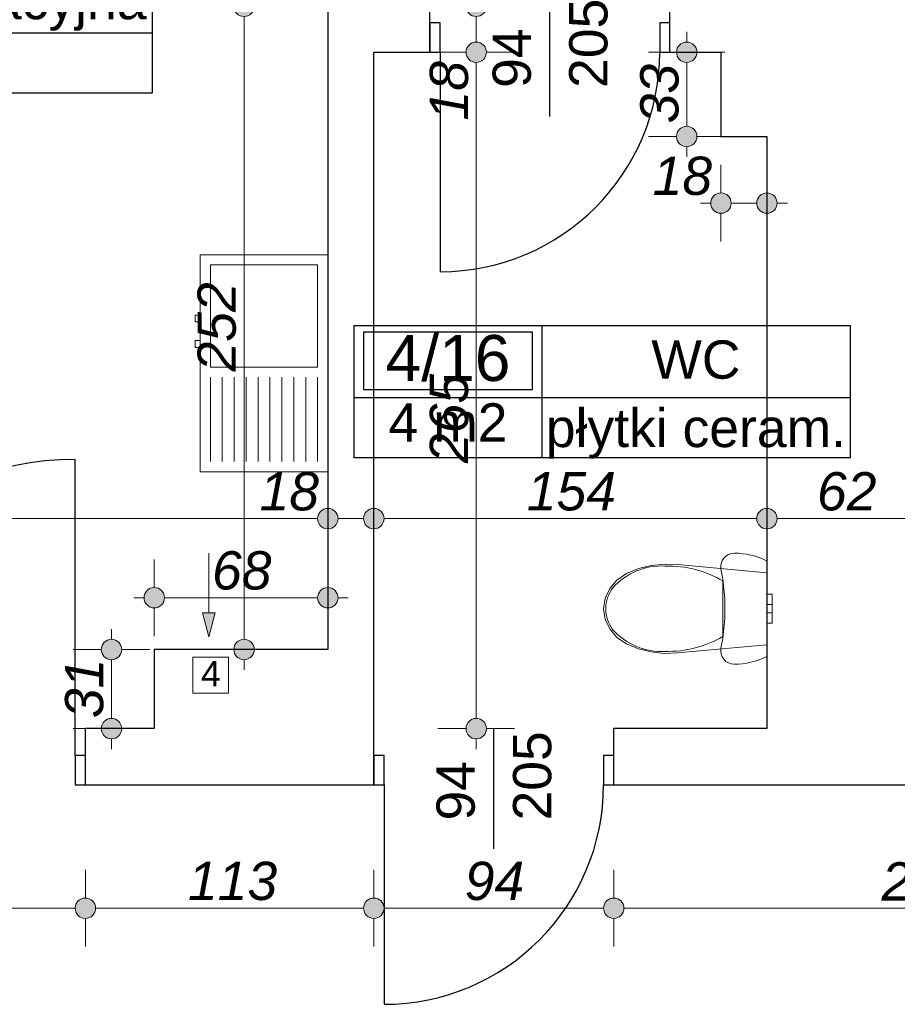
# Model space of a CAD drawing. Header units: millimetres. Extents: x -170998 to -45998, y 10557 to 52557.
# Tile 58 of 92: x -114595 to -111157, y 34249 to 38107. Entities that reach past the tile are written whole.
import ezdxf
from ezdxf.enums import TextEntityAlignment as Align

# ---------------------------------------------------------------- set-up
doc = ezdxf.new("R2010")
doc.units = ezdxf.units.MM
doc.header["$MEASUREMENT"] = 0
for name, color, linetype in [('Drzwi', 7, 'Continuous'), ('Linia', 7, 'Continuous'), ('Obiekt', 7, 'Continuous'), ('Strefa', 7, 'Continuous'), ('Słup', 7, 'Continuous'), ('Tekst', 7, 'Continuous'), ('Wymiary', 7, 'Continuous'), ('Ściana', 7, 'Continuous')]:
    doc.layers.add(name, color=color, linetype=linetype)
doc.styles.add('Arial', font='txt')
doc.dimstyles.new('GENERATED_STYLE__1', dxfattribs={"dimtxt": 150, "dimasz": 152, "dimexe": 0.18, "dimexo": 0, "dimgap": 0.09, "dimtad": 1, "dimtih": 1, "dimtoh": 1, "dimlfac": 0.1, "dimzin": 0, "dimdsep": 46, "dimtxsty": 'Arial', "dimblk": 'ARROWHEAD_11', "dimblk1": 'ARROWHEAD_11', "dimblk2": 'ARROWHEAD_11', "dimcen": 0.09, "dimclrd": 114, "dimclre": 114, "dimclrt": 114, "dimazin": 0, "dimtfac": 1, "dimtdec": 4, "dimtmove": 0, "dimatfit": 3, "dimfxl": 1, "dimtolj": 1, "dimtzin": 0, "dimarcsym": 0})
doc.dimstyles.new('GENERATED_STYLE__2', dxfattribs={"dimtxt": 150, "dimasz": 152, "dimexe": 0.18, "dimexo": 0, "dimgap": 0.09, "dimtad": 1, "dimlfac": 0.1, "dimzin": 0, "dimdsep": 46, "dimtxsty": 'Arial', "dimblk": 'ARROWHEAD_11', "dimblk1": 'ARROWHEAD_11', "dimblk2": 'ARROWHEAD_11', "dimcen": 0.09, "dimclrd": 114, "dimclre": 114, "dimclrt": 114, "dimazin": 0, "dimtfac": 1, "dimtdec": 4, "dimtmove": 0, "dimatfit": 3, "dimfxl": 1, "dimtolj": 1, "dimtzin": 0, "dimarcsym": 0})

# ---------------------------------------------------------------- blocks, each defined once
blk = doc.blocks.new('Sala pooperacyjna_4_14_14', base_point=(-115855.9, 38055.3))
at = {"layer": 'Strefa'}
for p, q in [((-116635, 38338.2), (-114076.1, 38338.2)), ((-116635, 37819.6), (-116635, 38338.2)), ((-116596, 38312.2), (-115894.9, 38312.2)), ((-116596, 38086), (-116596, 38312.2)), ((-115894.9, 38312.2), (-115894.9, 38086)), ((-115855.9, 38338.2), (-115855.9, 37819.6)), ((-114076.1, 38338.2), (-114076.1, 37819.6)), ((-115894.9, 38086), (-116596, 38086)), ((-116635, 38055.3), (-114076.1, 38055.3)), ((-114076.1, 37819.6), (-116635, 37819.6))]:
    blk.add_line(p, q, dxfattribs=at)
at = {"layer": 'Strefa', "style": 'Arial'}
for tag, height, p in [('ROOM_NUMBER', 180, (-116245.5, 38210.3)), ('ROOM_NAME', 150, (-114966, 38183.7)), ('floor_f', 150, (-114966, 37956.6)), ('ROOM_CALC_AREA', 150, (-116245.5, 37943.3))]:
    blk.add_attdef(tag, text='', height=height, dxfattribs=at).set_placement(p, align=Align.MIDDLE_CENTER)
blk = doc.blocks.new('WC_4_16_16', base_point=(-112550.3, 36626.5))
at = {"layer": 'Strefa'}
for p, q in [((-113284.3, 36909.3), (-111342.1, 36909.3)), ((-113284.3, 36390.8), (-113284.3, 36909.3)), ((-113247.6, 36883.4), (-112587, 36883.4)), ((-113247.6, 36657.1), (-113247.6, 36883.4)), ((-112587, 36883.4), (-112587, 36657.1)), ((-112550.3, 36909.3), (-112550.3, 36390.8)), ((-111342.1, 36909.3), (-111342.1, 36390.8)), ((-112587, 36657.1), (-113247.6, 36657.1)), ((-113284.3, 36626.5), (-111342.1, 36626.5)), ((-111342.1, 36390.8), (-113284.3, 36390.8))]:
    blk.add_line(p, q, dxfattribs=at)
at = {"layer": 'Strefa', "style": 'Arial'}
for tag, height, p in [('ROOM_NUMBER', 180, (-112917.3, 36781.4)), ('ROOM_NAME', 150, (-111946.2, 36775.3)), ('ROOM_CALC_AREA', 150, (-112917.3, 36529)), ('floor_f', 150, (-111946.2, 36507.4))]:
    blk.add_attdef(tag, text='', height=height, dxfattribs=at).set_placement(p, align=Align.MIDDLE_CENTER)
blk = doc.blocks.new('*D162')
at = {"layer": 'Wymiary', "linetype": 'Continuous', "lineweight": 13}
for points in [[(-115538, 34625.8), (-115541.1, 34641.1), (-115549.7, 34654.1), (-115562.7, 34662.8), (-115578, 34665.8), (-115593.3, 34662.8), (-115606.3, 34654.1), (-115615, 34641.1), (-115618, 34625.8), (-115615, 34610.5), (-115606.3, 34597.5), (-115593.3, 34588.9), (-115578, 34585.8), (-115562.7, 34588.9), (-115549.7, 34597.5), (-115541.1, 34610.5)], [(-114298, 34625.8), (-114301.1, 34641.1), (-114309.7, 34654.1), (-114322.7, 34662.8), (-114338, 34665.8), (-114353.3, 34662.8), (-114366.3, 34654.1), (-114375, 34641.1), (-114378, 34625.8), (-114375, 34610.5), (-114366.3, 34597.5), (-114353.3, 34588.9), (-114338, 34585.8), (-114322.7, 34588.9), (-114309.7, 34597.5), (-114301.1, 34610.5)]]:
    blk.add_hatch(color=114, dxfattribs=at).paths.add_polyline_path(points)
at = {"layer": 'Wymiary', "color": 114, "lineweight": 13}
for p, q in [((-115578, 34665.8), (-115578, 34775.8)), ((-114338, 34665.8), (-114338, 34775.8)), ((-115538, 34625.8), (-114378, 34625.8)), ((-115578, 34475.8), (-115578, 34585.8)), ((-114338, 34475.8), (-114338, 34585.8))]:
    blk.add_line(p, q, dxfattribs=at)
for centre in [(-115578, 34625.8), (-114338, 34625.8)]:
    blk.add_circle(centre, 40, dxfattribs=at)
at = {"layer": 'Wymiary', "color": 114, "lineweight": 13, "insert": (-115128.8, 34655.8), "char_height": 150, "attachment_point": 7, "style": 'Arial'}
blk.add_mtext('\\A1;{\\fArial|b0|i1|c238|p38;124}', dxfattribs=at)
blk = doc.blocks.new('ARROWHEAD_11')
at = {"color": 0, "linetype": 'Continuous', "lineweight": 0}
blk.add_line((0, 0), (-1, 0), dxfattribs=at)
at = {"color": 0, "linetype": 'Continuous', "lineweight": 0, "const_width": 0.25, "flags": 128}
blk.add_lwpolyline([(-0.125, 0, 1), (0.125, 0, 1)], format="xyb", close=True, dxfattribs=at)
blk = doc.blocks.new('*D163')
at = {"layer": 'Wymiary', "linetype": 'Continuous', "lineweight": 13}
for points in [[(-114298, 34625.8), (-114301.1, 34641.1), (-114309.7, 34654.1), (-114322.7, 34662.8), (-114338, 34665.8), (-114353.3, 34662.8), (-114366.3, 34654.1), (-114375, 34641.1), (-114378, 34625.8), (-114375, 34610.5), (-114366.3, 34597.5), (-114353.3, 34588.9), (-114338, 34585.8), (-114322.7, 34588.9), (-114309.7, 34597.5), (-114301.1, 34610.5)], [(-113168, 34625.8), (-113171.1, 34641.1), (-113179.7, 34654.1), (-113192.7, 34662.8), (-113208, 34665.8), (-113223.3, 34662.8), (-113236.3, 34654.1), (-113245, 34641.1), (-113248, 34625.8), (-113245, 34610.5), (-113236.3, 34597.5), (-113223.3, 34588.9), (-113208, 34585.8), (-113192.7, 34588.9), (-113179.7, 34597.5), (-113171.1, 34610.5)]]:
    blk.add_hatch(color=114, dxfattribs=at).paths.add_polyline_path(points)
at = {"layer": 'Wymiary', "color": 114, "lineweight": 13}
for p, q in [((-114338, 34665.8), (-114338, 34775.8)), ((-113208, 34665.8), (-113208, 34775.8)), ((-114298, 34625.8), (-113248, 34625.8)), ((-114338, 34475.8), (-114338, 34585.8)), ((-113208, 34475.8), (-113208, 34585.8))]:
    blk.add_line(p, q, dxfattribs=at)
for centre in [(-114338, 34625.8), (-113208, 34625.8)]:
    blk.add_circle(centre, 40, dxfattribs=at)
at = {"layer": 'Wymiary', "color": 114, "lineweight": 13, "insert": (-113936.2, 34655.8), "char_height": 150, "attachment_point": 7, "style": 'Arial'}
blk.add_mtext('\\A1;{\\fArial|b0|i1|c238|p38;113}', dxfattribs=at)
blk = doc.blocks.new('*D164')
at = {"layer": 'Wymiary', "linetype": 'Continuous', "lineweight": 13}
for points in [[(-113168, 34625.8), (-113171.1, 34641.1), (-113179.7, 34654.1), (-113192.7, 34662.8), (-113208, 34665.8), (-113223.3, 34662.8), (-113236.3, 34654.1), (-113245, 34641.1), (-113248, 34625.8), (-113245, 34610.5), (-113236.3, 34597.5), (-113223.3, 34588.9), (-113208, 34585.8), (-113192.7, 34588.9), (-113179.7, 34597.5), (-113171.1, 34610.5)], [(-112228, 34625.8), (-112231.1, 34641.1), (-112239.7, 34654.1), (-112252.7, 34662.8), (-112268, 34665.8), (-112283.3, 34662.8), (-112296.3, 34654.1), (-112305, 34641.1), (-112308, 34625.8), (-112305, 34610.5), (-112296.3, 34597.5), (-112283.3, 34588.9), (-112268, 34585.8), (-112252.7, 34588.9), (-112239.7, 34597.5), (-112231.1, 34610.5)]]:
    blk.add_hatch(color=114, dxfattribs=at).paths.add_polyline_path(points)
at = {"layer": 'Wymiary', "color": 114, "lineweight": 13}
for p, q in [((-113208, 34665.8), (-113208, 34775.8)), ((-112268, 34665.8), (-112268, 34775.8)), ((-113168, 34625.8), (-112308, 34625.8)), ((-113208, 34475.8), (-113208, 34585.8)), ((-112268, 34475.8), (-112268, 34585.8))]:
    blk.add_line(p, q, dxfattribs=at)
for centre in [(-113208, 34625.8), (-112268, 34625.8)]:
    blk.add_circle(centre, 40, dxfattribs=at)
at = {"layer": 'Wymiary', "color": 114, "lineweight": 13, "insert": (-112851.8, 34655.8), "char_height": 150, "attachment_point": 7, "style": 'Arial'}
blk.add_mtext('\\A1;{\\fArial|b0|i1|c238|p38;94}', dxfattribs=at)
blk = doc.blocks.new('*D165')
at = {"layer": 'Wymiary', "linetype": 'Continuous', "lineweight": 13}
for points in [[(-112228, 34625.8), (-112231.1, 34641.1), (-112239.7, 34654.1), (-112252.7, 34662.8), (-112268, 34665.8), (-112283.3, 34662.8), (-112296.3, 34654.1), (-112305, 34641.1), (-112308, 34625.8), (-112305, 34610.5), (-112296.3, 34597.5), (-112283.3, 34588.9), (-112268, 34585.8), (-112252.7, 34588.9), (-112239.7, 34597.5), (-112231.1, 34610.5)], [(-109788, 34625.8), (-109791.1, 34641.1), (-109799.7, 34654.1), (-109812.7, 34662.8), (-109828, 34665.8), (-109843.3, 34662.8), (-109856.3, 34654.1), (-109865, 34641.1), (-109868, 34625.8), (-109865, 34610.5), (-109856.3, 34597.5), (-109843.3, 34588.9), (-109828, 34585.8), (-109812.7, 34588.9), (-109799.7, 34597.5), (-109791.1, 34610.5)]]:
    blk.add_hatch(color=114, dxfattribs=at).paths.add_polyline_path(points)
at = {"layer": 'Wymiary', "color": 114, "lineweight": 13}
for p, q in [((-112268, 34665.8), (-112268, 34775.8)), ((-109828, 34665.8), (-109828, 34775.8)), ((-112228, 34625.8), (-109868, 34625.8)), ((-112268, 34475.8), (-112268, 34585.8)), ((-109828, 34475.8), (-109828, 34585.8))]:
    blk.add_line(p, q, dxfattribs=at)
for centre in [(-112268, 34625.8), (-109828, 34625.8)]:
    blk.add_circle(centre, 40, dxfattribs=at)
at = {"layer": 'Wymiary', "color": 114, "lineweight": 13, "insert": (-111218.8, 34655.8), "char_height": 150, "attachment_point": 7, "style": 'Arial'}
blk.add_mtext('\\A1;{\\fArial|b0|i1|c238|p38;244}', dxfattribs=at)
blk = doc.blocks.new('*D279')
at = {"layer": 'Wymiary', "linetype": 'Continuous', "lineweight": 13}
for points in [[(-114195.6, 35639.3), (-114198.6, 35654.6), (-114207.3, 35667.6), (-114220.3, 35676.3), (-114235.6, 35679.3), (-114250.9, 35676.3), (-114263.8, 35667.6), (-114272.5, 35654.6), (-114275.6, 35639.3), (-114272.5, 35624), (-114263.8, 35611), (-114250.9, 35602.4), (-114235.6, 35599.3), (-114220.3, 35602.4), (-114207.3, 35611), (-114198.6, 35624)], [(-114195.6, 35329.3), (-114198.6, 35344.6), (-114207.3, 35357.6), (-114220.3, 35366.3), (-114235.6, 35369.3), (-114250.9, 35366.3), (-114263.8, 35357.6), (-114272.5, 35344.6), (-114275.6, 35329.3), (-114272.5, 35314), (-114263.8, 35301), (-114250.9, 35292.4), (-114235.6, 35289.3), (-114220.3, 35292.4), (-114207.3, 35301), (-114198.6, 35314)]]:
    blk.add_hatch(color=114, dxfattribs=at).paths.add_polyline_path(points)
at = {"layer": 'Wymiary', "color": 114, "lineweight": 13}
for p, q in [((-114235.6, 35679.3), (-114235.6, 35719.3)), ((-114275.6, 35639.3), (-114385.6, 35639.3)), ((-114085.6, 35639.3), (-114195.6, 35639.3)), ((-114235.6, 35369.3), (-114235.6, 35599.3)), ((-114275.6, 35329.3), (-114385.6, 35329.3)), ((-114085.6, 35329.3), (-114195.6, 35329.3)), ((-114235.6, 35249.3), (-114235.6, 35289.3))]:
    blk.add_line(p, q, dxfattribs=at)
for centre in [(-114235.6, 35639.3), (-114235.6, 35329.3)]:
    blk.add_circle(centre, 40, dxfattribs=at)
at = {"layer": 'Wymiary', "color": 114, "lineweight": 13, "insert": (-114265.6, 35370.5), "char_height": 150, "attachment_point": 7, "rotation": 90, "style": 'Arial'}
blk.add_mtext('\\A1;{\\fArial|b0|i1|c238|p38;31}', dxfattribs=at)
blk = doc.blocks.new('*D280')
at = {"layer": 'Wymiary', "linetype": 'Continuous', "lineweight": 13}
for points in [[(-114028, 35842.2), (-114031.1, 35857.5), (-114039.7, 35870.5), (-114052.7, 35879.2), (-114068, 35882.2), (-114083.3, 35879.2), (-114096.3, 35870.5), (-114105, 35857.5), (-114108, 35842.2), (-114105, 35826.9), (-114096.3, 35813.9), (-114083.3, 35805.3), (-114068, 35802.2), (-114052.7, 35805.3), (-114039.7, 35813.9), (-114031.1, 35826.9)], [(-113348, 35842.2), (-113351.1, 35857.5), (-113359.7, 35870.5), (-113372.7, 35879.2), (-113388, 35882.2), (-113403.3, 35879.2), (-113416.3, 35870.5), (-113425, 35857.5), (-113428, 35842.2), (-113425, 35826.9), (-113416.3, 35813.9), (-113403.3, 35805.3), (-113388, 35802.2), (-113372.7, 35805.3), (-113359.7, 35813.9), (-113351.1, 35826.9)]]:
    blk.add_hatch(color=114, dxfattribs=at).paths.add_polyline_path(points)
at = {"layer": 'Wymiary', "color": 114, "lineweight": 13}
for p, q in [((-114068, 35882.2), (-114068, 35992.2)), ((-113388, 35882.2), (-113388, 35992.2)), ((-114148, 35842.2), (-114108, 35842.2)), ((-114028, 35842.2), (-113428, 35842.2)), ((-113348, 35842.2), (-113308, 35842.2)), ((-114068, 35692.2), (-114068, 35802.2)), ((-113388, 35692.2), (-113388, 35802.2))]:
    blk.add_line(p, q, dxfattribs=at)
for centre in [(-114068, 35842.2), (-113388, 35842.2)]:
    blk.add_circle(centre, 40, dxfattribs=at)
at = {"layer": 'Wymiary', "color": 114, "lineweight": 13, "insert": (-113841.8, 35872.2), "char_height": 150, "attachment_point": 7, "style": 'Arial'}
blk.add_mtext('\\A1;{\\fArial|b0|i1|c238|p38;68}', dxfattribs=at)
blk = doc.blocks.new('*D283')
at = {"layer": 'Wymiary', "linetype": 'Continuous', "lineweight": 13}
for points in [[(-112766.7, 37979.3), (-112769.7, 37994.6), (-112778.4, 38007.6), (-112791.3, 38016.3), (-112806.7, 38019.3), (-112822, 38016.3), (-112834.9, 38007.6), (-112843.6, 37994.6), (-112846.7, 37979.3), (-112843.6, 37964), (-112834.9, 37951), (-112822, 37942.4), (-112806.7, 37939.3), (-112791.3, 37942.4), (-112778.4, 37951), (-112769.7, 37964)], [(-112766.7, 35329.3), (-112769.7, 35344.6), (-112778.4, 35357.6), (-112791.3, 35366.3), (-112806.7, 35369.3), (-112822, 35366.3), (-112834.9, 35357.6), (-112843.6, 35344.6), (-112846.7, 35329.3), (-112843.6, 35314), (-112834.9, 35301), (-112822, 35292.4), (-112806.7, 35289.3), (-112791.3, 35292.4), (-112778.4, 35301), (-112769.7, 35314)]]:
    blk.add_hatch(color=114, dxfattribs=at).paths.add_polyline_path(points)
at = {"layer": 'Wymiary', "color": 114, "lineweight": 13}
for p, q in [((-112846.7, 37979.3), (-112956.7, 37979.3)), ((-112656.7, 37979.3), (-112766.7, 37979.3)), ((-112806.7, 35369.3), (-112806.7, 37939.3)), ((-112846.7, 35329.3), (-112956.7, 35329.3)), ((-112656.7, 35329.3), (-112766.7, 35329.3)), ((-112806.7, 35249.3), (-112806.7, 35289.3))]:
    blk.add_line(p, q, dxfattribs=at)
for centre in [(-112806.7, 37979.3), (-112806.7, 35329.3)]:
    blk.add_circle(centre, 40, dxfattribs=at)
at = {"layer": 'Wymiary', "color": 114, "lineweight": 13, "char_height": 150, "attachment_point": 7, "rotation": 90, "style": 'Arial'}
for s, insert in [('\\A1;{\\fArial|b0|i1|c238|p38;18}', (-112836.7, 37711.7)), ('\\A1;{\\fArial|b0|i1|c238|p38;265}', (-112836.7, 36369.7))]:
    blk.add_mtext(s, dxfattribs=dict(at, insert=insert))
blk = doc.blocks.new('*D284')
at = {"layer": 'Wymiary', "linetype": 'Continuous', "lineweight": 13}
for points in [[(-112766.7, 38159.3), (-112769.7, 38174.6), (-112778.4, 38187.6), (-112791.3, 38196.3), (-112806.7, 38199.3), (-112822, 38196.3), (-112834.9, 38187.6), (-112843.6, 38174.6), (-112846.7, 38159.3), (-112843.6, 38144), (-112834.9, 38131), (-112822, 38122.4), (-112806.7, 38119.3), (-112791.3, 38122.4), (-112778.4, 38131), (-112769.7, 38144)], [(-112766.7, 37979.3), (-112769.7, 37994.6), (-112778.4, 38007.6), (-112791.3, 38016.3), (-112806.7, 38019.3), (-112822, 38016.3), (-112834.9, 38007.6), (-112843.6, 37994.6), (-112846.7, 37979.3), (-112843.6, 37964), (-112834.9, 37951), (-112822, 37942.4), (-112806.7, 37939.3), (-112791.3, 37942.4), (-112778.4, 37951), (-112769.7, 37964)]]:
    blk.add_hatch(color=114, dxfattribs=at).paths.add_polyline_path(points)
at = {"layer": 'Wymiary', "color": 114, "lineweight": 13}
for p, q in [((-112846.7, 38159.3), (-112956.7, 38159.3)), ((-112656.7, 38159.3), (-112766.7, 38159.3)), ((-112806.7, 38019.3), (-112806.7, 38119.3)), ((-112846.7, 37979.3), (-112956.7, 37979.3)), ((-112656.7, 37979.3), (-112766.7, 37979.3))]:
    blk.add_line(p, q, dxfattribs=at)
for centre in [(-112806.7, 38159.3), (-112806.7, 37979.3)]:
    blk.add_circle(centre, 40, dxfattribs=at)
blk = doc.blocks.new('*D286')
at = {"layer": 'Wymiary', "linetype": 'Continuous', "lineweight": 13}
for points in [[(-111942.3, 37979.3), (-111945.4, 37994.6), (-111954, 38007.6), (-111967, 38016.3), (-111982.3, 38019.3), (-111997.6, 38016.3), (-112010.6, 38007.6), (-112019.3, 37994.6), (-112022.3, 37979.3), (-112019.3, 37964), (-112010.6, 37951), (-111997.6, 37942.4), (-111982.3, 37939.3), (-111967, 37942.4), (-111954, 37951), (-111945.4, 37964)], [(-111942.3, 37649.3), (-111945.4, 37664.6), (-111954, 37677.6), (-111967, 37686.3), (-111982.3, 37689.3), (-111997.6, 37686.3), (-112010.6, 37677.6), (-112019.3, 37664.6), (-112022.3, 37649.3), (-112019.3, 37634), (-112010.6, 37621), (-111997.6, 37612.4), (-111982.3, 37609.3), (-111967, 37612.4), (-111954, 37621), (-111945.4, 37634)]]:
    blk.add_hatch(color=114, dxfattribs=at).paths.add_polyline_path(points)
at = {"layer": 'Wymiary', "color": 114, "lineweight": 13}
for p, q in [((-111982.3, 38019.3), (-111982.3, 38059.3)), ((-112022.3, 37979.3), (-112132.3, 37979.3)), ((-111832.3, 37979.3), (-111942.3, 37979.3)), ((-111982.3, 37689.3), (-111982.3, 37939.3)), ((-112022.3, 37649.3), (-112132.3, 37649.3)), ((-111832.3, 37649.3), (-111942.3, 37649.3)), ((-111982.3, 37569.3), (-111982.3, 37609.3))]:
    blk.add_line(p, q, dxfattribs=at)
for centre in [(-111982.3, 37979.3), (-111982.3, 37649.3)]:
    blk.add_circle(centre, 40, dxfattribs=at)
at = {"layer": 'Wymiary', "color": 114, "lineweight": 13, "insert": (-112012.3, 37700.5), "char_height": 150, "attachment_point": 7, "rotation": 90, "style": 'Arial'}
blk.add_mtext('\\A1;{\\fArial|b0|i1|c238|p38;33}', dxfattribs=at)
blk = doc.blocks.new('*D309')
at = {"layer": 'Wymiary', "linetype": 'Continuous', "lineweight": 13}
for points in [[(-118218, 36152.1), (-118221.1, 36167.4), (-118229.7, 36180.4), (-118242.7, 36189.1), (-118258, 36192.1), (-118273.3, 36189.1), (-118286.3, 36180.4), (-118295, 36167.4), (-118298, 36152.1), (-118295, 36136.8), (-118286.3, 36123.8), (-118273.3, 36115.2), (-118258, 36112.1), (-118242.7, 36115.2), (-118229.7, 36123.8), (-118221.1, 36136.8)], [(-113348, 36152.1), (-113351.1, 36167.4), (-113359.7, 36180.4), (-113372.7, 36189.1), (-113388, 36192.1), (-113403.3, 36189.1), (-113416.3, 36180.4), (-113425, 36167.4), (-113428, 36152.1), (-113425, 36136.8), (-113416.3, 36123.8), (-113403.3, 36115.2), (-113388, 36112.1), (-113372.7, 36115.2), (-113359.7, 36123.8), (-113351.1, 36136.8)]]:
    blk.add_hatch(color=114, dxfattribs=at).paths.add_polyline_path(points)
at = {"layer": 'Wymiary', "color": 114, "lineweight": 13}
for p, q in [((-118258, 36192.1), (-118258, 36302.1)), ((-113388, 36192.1), (-113388, 36302.1)), ((-118218, 36152.1), (-113428, 36152.1)), ((-118258, 36002.1), (-118258, 36112.1)), ((-113388, 36002.1), (-113388, 36112.1))]:
    blk.add_line(p, q, dxfattribs=at)
for centre in [(-118258, 36152.1), (-113388, 36152.1)]:
    blk.add_circle(centre, 40, dxfattribs=at)
at = {"layer": 'Wymiary', "color": 114, "lineweight": 13, "char_height": 150, "attachment_point": 7, "style": 'Arial'}
for s, insert in [('\\A1;{\\fArial|b0|i1|c238|p38;487}', (-116107.6, 36182.1)), ('\\A1;{\\fArial|b0|i1|c238|p38;18}', (-113655.7, 36182.1))]:
    blk.add_mtext(s, dxfattribs=dict(at, insert=insert))
blk = doc.blocks.new('*D310')
at = {"layer": 'Wymiary', "linetype": 'Continuous', "lineweight": 13}
for points in [[(-113348, 36152.1), (-113351.1, 36167.4), (-113359.7, 36180.4), (-113372.7, 36189.1), (-113388, 36192.1), (-113403.3, 36189.1), (-113416.3, 36180.4), (-113425, 36167.4), (-113428, 36152.1), (-113425, 36136.8), (-113416.3, 36123.8), (-113403.3, 36115.2), (-113388, 36112.1), (-113372.7, 36115.2), (-113359.7, 36123.8), (-113351.1, 36136.8)], [(-113168, 36152.1), (-113171.1, 36167.4), (-113179.7, 36180.4), (-113192.7, 36189.1), (-113208, 36192.1), (-113223.3, 36189.1), (-113236.3, 36180.4), (-113245, 36167.4), (-113248, 36152.1), (-113245, 36136.8), (-113236.3, 36123.8), (-113223.3, 36115.2), (-113208, 36112.1), (-113192.7, 36115.2), (-113179.7, 36123.8), (-113171.1, 36136.8)]]:
    blk.add_hatch(color=114, dxfattribs=at).paths.add_polyline_path(points)
at = {"layer": 'Wymiary', "color": 114, "lineweight": 13}
for p, q in [((-113388, 36192.1), (-113388, 36302.1)), ((-113208, 36192.1), (-113208, 36302.1)), ((-113348, 36152.1), (-113248, 36152.1)), ((-113388, 36002.1), (-113388, 36112.1)), ((-113208, 36002.1), (-113208, 36112.1))]:
    blk.add_line(p, q, dxfattribs=at)
for centre in [(-113388, 36152.1), (-113208, 36152.1)]:
    blk.add_circle(centre, 40, dxfattribs=at)
blk = doc.blocks.new('*D311')
at = {"layer": 'Wymiary', "linetype": 'Continuous', "lineweight": 13}
for points in [[(-113168, 36152.1), (-113171.1, 36167.4), (-113179.7, 36180.4), (-113192.7, 36189.1), (-113208, 36192.1), (-113223.3, 36189.1), (-113236.3, 36180.4), (-113245, 36167.4), (-113248, 36152.1), (-113245, 36136.8), (-113236.3, 36123.8), (-113223.3, 36115.2), (-113208, 36112.1), (-113192.7, 36115.2), (-113179.7, 36123.8), (-113171.1, 36136.8)], [(-111628, 36152.1), (-111631.1, 36167.4), (-111639.7, 36180.4), (-111652.7, 36189.1), (-111668, 36192.1), (-111683.3, 36189.1), (-111696.3, 36180.4), (-111705, 36167.4), (-111708, 36152.1), (-111705, 36136.8), (-111696.3, 36123.8), (-111683.3, 36115.2), (-111668, 36112.1), (-111652.7, 36115.2), (-111639.7, 36123.8), (-111631.1, 36136.8)]]:
    blk.add_hatch(color=114, dxfattribs=at).paths.add_polyline_path(points)
at = {"layer": 'Wymiary', "color": 114, "lineweight": 13}
for p, q in [((-113208, 36192.1), (-113208, 36302.1)), ((-111668, 36192.1), (-111668, 36302.1)), ((-113168, 36152.1), (-111708, 36152.1)), ((-113208, 36002.1), (-113208, 36112.1)), ((-111668, 36002.1), (-111668, 36112.1))]:
    blk.add_line(p, q, dxfattribs=at)
for centre in [(-113208, 36152.1), (-111668, 36152.1)]:
    blk.add_circle(centre, 40, dxfattribs=at)
at = {"layer": 'Wymiary', "color": 114, "lineweight": 13, "insert": (-112608.8, 36182.1), "char_height": 150, "attachment_point": 7, "style": 'Arial'}
blk.add_mtext('\\A1;{\\fArial|b0|i1|c238|p38;154}', dxfattribs=at)
blk = doc.blocks.new('*D312')
at = {"layer": 'Wymiary', "linetype": 'Continuous', "lineweight": 13}
for points in [[(-111628, 36152.1), (-111631.1, 36167.4), (-111639.7, 36180.4), (-111652.7, 36189.1), (-111668, 36192.1), (-111683.3, 36189.1), (-111696.3, 36180.4), (-111705, 36167.4), (-111708, 36152.1), (-111705, 36136.8), (-111696.3, 36123.8), (-111683.3, 36115.2), (-111668, 36112.1), (-111652.7, 36115.2), (-111639.7, 36123.8), (-111631.1, 36136.8)], [(-111008, 36152.1), (-111011.1, 36167.4), (-111019.7, 36180.4), (-111032.7, 36189.1), (-111048, 36192.1), (-111063.3, 36189.1), (-111076.3, 36180.4), (-111085, 36167.4), (-111088, 36152.1), (-111085, 36136.8), (-111076.3, 36123.8), (-111063.3, 36115.2), (-111048, 36112.1), (-111032.7, 36115.2), (-111019.7, 36123.8), (-111011.1, 36136.8)]]:
    blk.add_hatch(color=114, dxfattribs=at).paths.add_polyline_path(points)
at = {"layer": 'Wymiary', "color": 114, "lineweight": 13}
for p, q in [((-111668, 36192.1), (-111668, 36302.1)), ((-111048, 36192.1), (-111048, 36302.1)), ((-111628, 36152.1), (-111088, 36152.1)), ((-111668, 36002.1), (-111668, 36112.1)), ((-111048, 36002.1), (-111048, 36112.1))]:
    blk.add_line(p, q, dxfattribs=at)
for centre in [(-111668, 36152.1), (-111048, 36152.1)]:
    blk.add_circle(centre, 40, dxfattribs=at)
at = {"layer": 'Wymiary', "color": 114, "lineweight": 13, "insert": (-111471.8, 36182.1), "char_height": 150, "attachment_point": 7, "style": 'Arial'}
blk.add_mtext('\\A1;{\\fArial|b0|i1|c238|p38;62}', dxfattribs=at)
blk = doc.blocks.new('*D324')
at = {"layer": 'Wymiary', "linetype": 'Continuous', "lineweight": 13}
for points in [[(-113676.4, 38159.3), (-113679.4, 38174.6), (-113688.1, 38187.6), (-113701.1, 38196.3), (-113716.4, 38199.3), (-113731.7, 38196.3), (-113744.7, 38187.6), (-113753.4, 38174.6), (-113756.4, 38159.3), (-113753.4, 38144), (-113744.7, 38131), (-113731.7, 38122.4), (-113716.4, 38119.3), (-113701.1, 38122.4), (-113688.1, 38131), (-113679.4, 38144)], [(-113676.4, 35639.3), (-113679.4, 35654.6), (-113688.1, 35667.6), (-113701.1, 35676.3), (-113716.4, 35679.3), (-113731.7, 35676.3), (-113744.7, 35667.6), (-113753.4, 35654.6), (-113756.4, 35639.3), (-113753.4, 35624), (-113744.7, 35611), (-113731.7, 35602.4), (-113716.4, 35599.3), (-113701.1, 35602.4), (-113688.1, 35611), (-113679.4, 35624)]]:
    blk.add_hatch(color=114, dxfattribs=at).paths.add_polyline_path(points)
at = {"layer": 'Wymiary', "color": 114, "lineweight": 13}
for p, q in [((-113756.4, 38159.3), (-113866.4, 38159.3)), ((-113566.4, 38159.3), (-113676.4, 38159.3)), ((-113716.4, 35679.3), (-113716.4, 38119.3)), ((-113756.4, 35639.3), (-113866.4, 35639.3)), ((-113566.4, 35639.3), (-113676.4, 35639.3)), ((-113716.4, 35559.3), (-113716.4, 35599.3))]:
    blk.add_line(p, q, dxfattribs=at)
for centre in [(-113716.4, 38159.3), (-113716.4, 35639.3)]:
    blk.add_circle(centre, 40, dxfattribs=at)
at = {"layer": 'Wymiary', "color": 114, "lineweight": 13, "insert": (-113746.4, 36728.6), "char_height": 150, "attachment_point": 7, "rotation": 90, "style": 'Arial'}
blk.add_mtext('\\A1;{\\fArial|b0|i1|c238|p38;252}', dxfattribs=at)
blk = doc.blocks.new('*D330')
at = {"layer": 'Wymiary', "linetype": 'Continuous', "lineweight": 13}
for points in [[(-111808, 37388.2), (-111811.1, 37403.5), (-111819.7, 37416.4), (-111832.7, 37425.1), (-111848, 37428.2), (-111863.3, 37425.1), (-111876.3, 37416.4), (-111885, 37403.5), (-111888, 37388.2), (-111885, 37372.9), (-111876.3, 37359.9), (-111863.3, 37351.2), (-111848, 37348.2), (-111832.7, 37351.2), (-111819.7, 37359.9), (-111811.1, 37372.9)], [(-111628, 37388.2), (-111631.1, 37403.5), (-111639.7, 37416.4), (-111652.7, 37425.1), (-111668, 37428.2), (-111683.3, 37425.1), (-111696.3, 37416.4), (-111705, 37403.5), (-111708, 37388.2), (-111705, 37372.9), (-111696.3, 37359.9), (-111683.3, 37351.2), (-111668, 37348.2), (-111652.7, 37351.2), (-111639.7, 37359.9), (-111631.1, 37372.9)]]:
    blk.add_hatch(color=114, dxfattribs=at).paths.add_polyline_path(points)
at = {"layer": 'Wymiary', "color": 114, "lineweight": 13}
for p, q in [((-111848, 37428.2), (-111848, 37538.2)), ((-111668, 37428.2), (-111668, 37538.2)), ((-111928, 37388.2), (-111888, 37388.2)), ((-111808, 37388.2), (-111708, 37388.2)), ((-111628, 37388.2), (-111588, 37388.2)), ((-111848, 37238.2), (-111848, 37348.2)), ((-111668, 37238.2), (-111668, 37348.2))]:
    blk.add_line(p, q, dxfattribs=at)
for centre in [(-111848, 37388.2), (-111668, 37388.2)]:
    blk.add_circle(centre, 40, dxfattribs=at)
at = {"layer": 'Wymiary', "color": 114, "lineweight": 13, "insert": (-112115.7, 37418.2), "char_height": 150, "attachment_point": 7, "style": 'Arial'}
blk.add_mtext('\\A1;{\\fArial|b0|i1|c238|p38;18}', dxfattribs=at)

msp = doc.modelspace()

# ---------------------------------------------------------------- hatches: boundary and pattern name
at = {"layer": 'Linia', "linetype": 'Continuous', "lineweight": 13}
msp.add_hatch(color=150, dxfattribs=at).paths.add_polyline_path([(-113854.156, 35689.346), (-113829.156, 35782.647), (-113879.156, 35782.647)])

# ---------------------------------------------------------------- linework, layer by layer
at = {"layer": 'Drzwi'}
for p, q in [((-112948.019, 38094.32), (-112988.019, 38094.32)), ((-112988.019, 38094.32), (-112988.019, 37979.32)), ((-112988.019, 37979.32), (-112988.019, 38094.32)), ((-112948.019, 37979.32), (-112948.019, 38094.32)), ((-112048.019, 38094.32), (-112088.019, 38094.32)), ((-112088.019, 38094.32), (-112088.019, 37979.32)), ((-112048.019, 37979.32), (-112048.019, 38094.32)), ((-112048.019, 37979.32), (-112048.019, 38094.32)), ((-112988.019, 37979.32), (-112948.019, 37979.32)), ((-112948.019, 37979.32), (-112948.019, 37119.32)), ((-112088.019, 37979.32), (-112048.019, 37979.32)), ((-114378.019, 35224.32), (-114378.019, 36384.32)), ((-114338.019, 35224.32), (-114378.019, 35224.32)), ((-114378.019, 35224.32), (-114378.019, 35109.32)), ((-114338.019, 35109.32), (-114338.019, 35224.32)), ((-114338.019, 35109.32), (-114338.019, 35224.32)), ((-113168.019, 35224.32), (-113208.019, 35224.32)), ((-113208.019, 35224.32), (-113208.019, 35109.32)), ((-113208.019, 35109.32), (-113208.019, 35224.32)), ((-113168.019, 35109.32), (-113168.019, 35224.32)), ((-112268.019, 35224.32), (-112308.019, 35224.32)), ((-112308.019, 35224.32), (-112308.019, 35109.32)), ((-112268.019, 35109.32), (-112268.019, 35224.32)), ((-112268.019, 35109.32), (-112268.019, 35224.32)), ((-114378.019, 35109.32), (-114338.019, 35109.32)), ((-113208.019, 35109.32), (-113168.019, 35109.32)), ((-113168.019, 35109.32), (-113168.019, 34249.32)), ((-112308.019, 35109.32), (-112268.019, 35109.32))]:
    msp.add_line(p, q, dxfattribs=at)
for centre, radius, start, end in [((-112948.019, 37979.32), 860, 270, 0), ((-114378.019, 35224.32), 1160, 90, 180), ((-113168.019, 35109.32), 860, 270, 0)]:
    msp.add_arc(centre, radius, start, end, dxfattribs=at)
at = {"layer": 'Linia', "color": 150, "lineweight": 13}
for p, q in [((-113854.156, 36017.038), (-113854.156, 35782.647)), ((-113854.156, 35689.346), (-113879.156, 35782.647)), ((-113879.156, 35782.647), (-113829.156, 35782.647)), ((-113854.156, 35689.346), (-113829.156, 35782.647)), ((-113917.49, 35468.711), (-113917.49, 35608.711)), ((-113917.49, 35608.711), (-113777.49, 35608.711)), ((-113777.49, 35608.711), (-113777.49, 35468.711)), ((-113777.49, 35468.711), (-113917.49, 35468.711))]:
    msp.add_line(p, q, dxfattribs=at)
at = {"layer": 'Obiekt'}
for p, q in [((-112518.019, 37727.942), (-112518.019, 38159.32)), ((-112738.019, 34857.942), (-112738.019, 35329.32))]:
    msp.add_line(p, q, dxfattribs=at)
at = {"layer": 'Obiekt', "color": 8, "lineweight": 5}
for p, q in [((-113888.019, 36760.983), (-113888.019, 37185.983)), ((-113888.019, 37185.983), (-113388.019, 37185.983)), ((-113388.019, 37185.983), (-113388.019, 36335.983)), ((-113848.019, 37145.983), (-113428.019, 37145.983)), ((-113848.019, 36945.983), (-113848.019, 37145.983)), ((-113428.019, 37145.983), (-113428.019, 36745.983)), ((-113908.019, 36949.483), (-113888.019, 36949.483)), ((-113908.019, 36922.483), (-113908.019, 36949.483)), ((-113888.019, 36922.483), (-113908.019, 36922.483)), ((-113888.019, 36949.483), (-113888.019, 36922.483)), ((-113848.019, 36745.983), (-113848.019, 36945.983)), ((-113908.019, 36849.483), (-113888.019, 36849.483)), ((-113908.019, 36822.483), (-113908.019, 36849.483)), ((-113888.019, 36849.483), (-113888.019, 36822.483)), ((-113888.019, 36822.483), (-113908.019, 36822.483)), ((-113888.019, 36335.983), (-113888.019, 36760.983)), ((-113428.019, 36745.983), (-113848.019, 36745.983)), ((-113848.019, 36705.983), (-113848.019, 36375.983)), ((-113801.352, 36705.983), (-113801.352, 36375.983)), ((-113754.685, 36705.983), (-113754.685, 36375.983)), ((-113708.019, 36705.983), (-113708.019, 36375.983)), ((-113661.352, 36705.983), (-113661.352, 36375.983)), ((-113614.685, 36705.983), (-113614.685, 36375.983)), ((-113568.019, 36705.983), (-113568.019, 36375.983)), ((-113521.352, 36705.983), (-113521.352, 36375.983)), ((-113474.685, 36705.983), (-113474.685, 36375.983)), ((-113428.019, 36705.983), (-113428.019, 36375.983)), ((-113388.019, 36335.983), (-113888.019, 36335.983)), ((-111843.472, 35987.676), (-111837.165, 35997.421)), ((-111837.165, 35997.421), (-111828.873, 36005.543)), ((-111828.873, 36005.543), (-111819.001, 36011.646)), ((-111819.001, 36011.646), (-111808.03, 36015.431)), ((-111808.03, 36015.431), (-111796.495, 36016.714)), ((-111796.495, 36016.714), (-111779.84, 36016.225)), ((-111779.84, 36016.225), (-111763.242, 36014.76)), ((-111763.242, 36014.76), (-111746.758, 36012.323)), ((-111746.758, 36012.323), (-111730.446, 36008.924)), ((-111730.446, 36008.924), (-111714.361, 36004.574)), ((-111714.361, 36004.574), (-111698.558, 35999.287)), ((-111698.558, 35999.287), (-111683.093, 35993.083)), ((-111683.093, 35993.083), (-111668.019, 35985.982)), ((-112218.129, 35937.211), (-112171.191, 35956.232)), ((-112171.191, 35956.232), (-112121.444, 35968.637)), ((-112121.444, 35968.637), (-112070.098, 35974.125)), ((-112070.098, 35974.125), (-112018.402, 35972.562)), ((-112018.402, 35972.562), (-111668.019, 35940.188)), ((-111849.009, 35965.275), (-111847.485, 35976.783)), ((-111847.969, 35953.713), (-111849.009, 35965.275)), ((-111841.187, 35915.429), (-111847.969, 35953.713)), ((-111847.485, 35976.783), (-111843.472, 35987.676)), ((-111668.019, 35985.982), (-111668.019, 35612.445)), ((-112255.324, 35911.613), (-112218.129, 35937.211)), ((-111836.331, 35876.853), (-111841.187, 35915.429)), ((-111668.019, 35940.188), (-111668.019, 35658.239)), ((-112301.802, 35840.262), (-112283.843, 35878.571)), ((-112283.843, 35878.571), (-112255.324, 35911.613)), ((-112272.569, 35880.289), (-112272.568, 35880.29)), ((-111841.062, 35908.155), (-111841.062, 35799.214)), ((-111833.412, 35838.082), (-111836.331, 35876.853)), ((-112308.019, 35799.214), (-112301.802, 35840.262)), ((-111832.439, 35799.214), (-111833.412, 35838.082)), ((-111668.019, 35839.519), (-111668.019, 35856.214)), ((-111668.019, 35856.214), (-111648.019, 35856.214)), ((-111668.019, 35815.214), (-111668.019, 35839.519)), ((-111648.019, 35839.519), (-111648.019, 35856.214)), ((-111648.019, 35815.214), (-111648.019, 35839.519)), ((-112301.802, 35758.165), (-112308.019, 35799.214)), ((-112299.38, 35799.214), (-112299.38, 35799.214)), ((-111841.062, 35799.214), (-111841.062, 35690.272)), ((-111833.412, 35760.345), (-111832.439, 35799.214)), ((-111668.019, 35810.527), (-111668.019, 35815.214)), ((-111668.019, 35815.214), (-111648.019, 35815.214)), ((-111668.019, 35799.214), (-111668.019, 35810.527)), ((-111668.019, 35787.9), (-111668.019, 35799.214)), ((-111648.019, 35810.527), (-111648.019, 35815.214)), ((-111648.019, 35799.214), (-111648.019, 35810.527)), ((-111648.019, 35787.9), (-111648.019, 35799.214)), ((-111836.331, 35721.574), (-111833.412, 35760.345)), ((-111668.019, 35783.214), (-111668.019, 35787.9)), ((-111668.019, 35783.214), (-111648.019, 35783.214)), ((-111668.019, 35758.908), (-111668.019, 35783.214)), ((-111648.019, 35783.214), (-111648.019, 35787.9)), ((-111648.019, 35758.908), (-111648.019, 35783.214)), ((-112283.843, 35719.856), (-112301.802, 35758.165)), ((-111841.187, 35682.998), (-111836.331, 35721.574)), ((-111668.019, 35742.214), (-111668.019, 35758.908)), ((-111668.019, 35742.214), (-111648.019, 35742.214)), ((-111648.019, 35742.214), (-111648.019, 35758.908)), ((-112255.324, 35686.814), (-112283.843, 35719.856)), ((-112218.129, 35661.216), (-112255.324, 35686.814)), ((-111847.969, 35644.714), (-111841.187, 35682.998)), ((-112171.191, 35642.195), (-112218.129, 35661.216)), ((-111668.019, 35658.239), (-112018.402, 35625.865)), ((-111849.009, 35633.152), (-111847.969, 35644.714)), ((-112121.444, 35629.79), (-112171.191, 35642.195)), ((-112070.098, 35624.302), (-112121.444, 35629.79)), ((-112018.402, 35625.865), (-112070.098, 35624.302)), ((-111847.485, 35621.644), (-111849.009, 35633.152)), ((-111843.472, 35610.751), (-111847.485, 35621.644)), ((-111837.165, 35601.006), (-111843.472, 35610.751)), ((-111683.093, 35605.344), (-111698.558, 35599.14)), ((-111668.019, 35612.445), (-111683.093, 35605.344)), ((-111828.873, 35592.884), (-111837.165, 35601.006)), ((-111819.001, 35586.781), (-111828.873, 35592.884)), ((-111808.03, 35582.996), (-111819.001, 35586.781)), ((-111796.495, 35581.713), (-111808.03, 35582.996)), ((-111779.84, 35582.202), (-111796.495, 35581.713)), ((-111763.242, 35583.667), (-111779.84, 35582.202)), ((-111746.758, 35586.104), (-111763.242, 35583.667)), ((-111730.446, 35589.503), (-111746.758, 35586.104)), ((-111714.361, 35593.853), (-111730.446, 35589.503)), ((-111698.558, 35599.14), (-111714.361, 35593.853))]:
    msp.add_line(p, q, dxfattribs=at)
for centre, radius, start, end in [((-112080.322, 35709.753), 256.976, 86.804848, 138.424498), ((-112055.956, 35541.118), 425.383, 59.651766, 91.353931), ((-112160.777, 35798.402), 138.562, 143.777189, 179.664406), ((-112160.774, 35800.026), 138.565, 180.335586, 216.222804), ((-112080.322, 35888.674), 256.976, 221.575502, 273.195152), ((-112055.956, 36057.309), 425.383, 268.646069, 300.348234)]:
    msp.add_arc(centre, radius, start, end, dxfattribs=at)
for p in [(-112066.004, 35966.25), (-111841.062, 35908.155), (-112272.568, 35718.137), (-112066.004, 35632.177)]:
    msp.add_point(p, dxfattribs=at)
at = {"layer": 'Słup'}
for p, q in [((-111848.019, 37979.32), (-111848.019, 37649.32)), ((-111848.019, 37649.32), (-111668.019, 37649.32)), ((-114068.019, 35639.32), (-114068.019, 35329.32)), ((-113388.019, 35639.32), (-114068.019, 35639.32))]:
    msp.add_line(p, q, dxfattribs=at)
at = {"layer": 'Ściana'}
for p, q in [((-112988.019, 38094.32), (-112988.019, 38159.32)), ((-112048.019, 38094.32), (-112048.019, 38159.32)), ((-112988.019, 37979.32), (-112988.019, 38094.32)), ((-112048.019, 37979.32), (-112048.019, 38094.32)), ((-114338.019, 35224.32), (-114338.019, 35329.32)), ((-113208.019, 35224.32), (-113208.019, 35329.32)), ((-112268.019, 35224.32), (-112268.019, 35329.32)), ((-114338.019, 35109.32), (-114338.019, 35224.32)), ((-113208.019, 35109.32), (-113208.019, 35224.32)), ((-112268.019, 35109.32), (-112268.019, 35224.32))]:
    msp.add_line(p, q, dxfattribs=at)
at = {"layer": 'Ściana', "flags": 128}
for points in [[(-113388.019, 38159.32), (-113388.019, 35639.32)], [(-113208.019, 35329.32), (-113208.019, 37979.32)], [(-113208.019, 37979.32), (-112988.019, 37979.32)], [(-112048.019, 37979.32), (-111848.019, 37979.32)], [(-111668.019, 37649.32), (-111668.019, 35329.32)], [(-114068.019, 35329.32), (-114338.019, 35329.32)], [(-111668.019, 35329.32), (-112268.019, 35329.32)], [(-114338.019, 35109.32), (-113208.019, 35109.32)], [(-112268.019, 35109.32), (-109828.019, 35109.32)]]:
    msp.add_lwpolyline(points, dxfattribs=at)

# ---------------------------------------------------------------- block references
at = {"layer": 'Strefa'}
ref = msp.add_blockref('Sala pooperacyjna_4_14_14', (-115855.948, 38055.308), dxfattribs=at)
ref.add_attrib('ROOM_NAME', 'Sala pooperacyjna', dxfattribs={"color": 7, "height": 150, "style": 'Arial'}).set_placement((-114966.027, 38183.708), align=Align.MIDDLE_CENTER)
ref.add_attrib('ROOM_NUMBER', '4/14', dxfattribs={"color": 7, "height": 180, "style": 'Arial'}).set_placement((-116245.469, 38210.255), align=Align.MIDDLE_CENTER)
ref.add_attrib('ROOM_CALC_AREA', '29,3 m2', dxfattribs={"color": 7, "height": 150, "style": 'Arial'}).set_placement((-116245.469, 37943.254), align=Align.MIDDLE_CENTER)
ref.add_attrib('floor_f', 'tarket', dxfattribs={"color": 7, "height": 150, "style": 'Arial'}).set_placement((-114966.027, 37956.625), align=Align.MIDDLE_CENTER)
ref = msp.add_blockref('WC_4_16_16', (-112550.297, 36626.491), dxfattribs=at)
ref.add_attrib('ROOM_NAME', 'WC', dxfattribs={"color": 7, "height": 150, "style": 'Arial'}).set_placement((-111946.213, 36775.257), align=Align.MIDDLE_CENTER)
ref.add_attrib('ROOM_NUMBER', '4/16', dxfattribs={"color": 7, "height": 180, "style": 'Arial'}).set_placement((-112917.318, 36781.438), align=Align.MIDDLE_CENTER)
ref.add_attrib('ROOM_CALC_AREA', '4 m2', dxfattribs={"color": 7, "height": 150, "style": 'Arial'}).set_placement((-112917.318, 36528.991), align=Align.MIDDLE_CENTER)
ref.add_attrib('floor_f', 'płytki ceram.', dxfattribs={"color": 7, "height": 150, "style": 'Arial'}).set_placement((-111946.213, 36507.391), align=Align.MIDDLE_CENTER)

# ---------------------------------------------------------------- texts
at = {"layer": 'Obiekt', "char_height": 150, "attachment_point": 7, "rotation": 90, "style": 'Arial'}
for s, insert in [('\\A1;{\\fArial|b0|i0|c238|p38;205}', (-112290.55, 37839.494)), ('\\A1;{\\fArial|b0|i0|c238|p38;94}', (-112590.55, 37839.494)), ('\\A1;{\\fArial|b0|i0|c238|p38;205}', (-112510.55, 34969.494)), ('\\A1;{\\fArial|b0|i0|c238|p38;94}', (-112810.55, 34969.494))]:
    msp.add_mtext(s, dxfattribs=dict(at, insert=insert))
at = {"layer": 'Tekst', "color": 150, "lineweight": 13, "insert": (-113885.433, 35544.425), "char_height": 100, "attachment_point": 4, "style": 'Arial'}
msp.add_mtext('\\A1;{\\fArial|b0|i0|c238|p38;4}', dxfattribs=at)

# ---------------------------------------------------------------- dimensions: what is measured, and where the dimension line sits
at = {"layer": 'Wymiary', "color": 114, "lineweight": 13}
for base, p1, p2, picture, middle in [((-113716.401, 38159.32), (-113388.019, 35639.32), (-113388.019, 38159.32), '*D324', (-113821.401, 36899.32)), ((-112806.652, 38159.32), (-111848.019, 37979.32), (-112218.019, 38159.32), '*D284', (-112911.652, 37825.491)), ((-111982.306, 37979.32), (-111848.019, 37649.32), (-111848.019, 37979.32), '*D286', (-112087.306, 37814.32)), ((-112806.652, 37979.32), (-111668.019, 35329.32), (-111848.019, 37979.32), '*D283', (-112911.652, 36540.491)), ((-114235.564, 35639.32), (-114068.019, 35329.32), (-114068.019, 35639.32), '*D279', (-114340.564, 35484.32))]:
    dim = msp.add_linear_dim(base=base, p1=p1, p2=p2, angle=90, dimstyle='GENERATED_STYLE__2', dxfattribs=at)
    dim.commit()
    dim.dimension.update_dxf_attribs({"geometry": picture, "text_midpoint": middle, "dimtype": 160, "text_rotation": 90})
for base, p1, p2, picture, middle in [((-111668.019, 37388.157), (-111848.019, 37979.32), (-111668.019, 37649.32), '*D330', (-112001.848, 37493.157)), ((-113208.019, 36152.11), (-113388.019, 35639.32), (-113208.019, 36744.32), '*D310', (-113541.848, 36257.11)), ((-111668.019, 36152.11), (-113208.019, 36744.32), (-111668.019, 36744.32), '*D311', (-112438.019, 36257.11)), ((-111048.019, 36152.11), (-111668.019, 36744.32), (-111048.019, 36744.32), '*D312', (-111358.019, 36257.11)), ((-113388.019, 36152.11), (-118258.019, 35679.32), (-113388.019, 35639.32), '*D309', (-115936.848, 36257.11)), ((-113388.019, 35842.219), (-114068.019, 35639.32), (-113388.019, 35639.32), '*D280', (-113728.019, 35947.219)), ((-114338.019, 34625.82), (-115578.019, 35109.32), (-114338.019, 35109.32), '*D162', (-114958.019, 34730.82)), ((-113208.019, 34625.82), (-114338.019, 35109.32), (-113208.019, 35109.32), '*D163', (-113773.019, 34730.82)), ((-112268.019, 34625.82), (-113208.019, 35109.32), (-112268.019, 35109.32), '*D164', (-112738.019, 34730.82)), ((-109828.019, 34625.82), (-112268.019, 35109.32), (-109828.019, 35109.32), '*D165', (-111048.019, 34730.82))]:
    dim = msp.add_linear_dim(base=base, p1=p1, p2=p2, dimstyle='GENERATED_STYLE__1', dxfattribs=at)
    dim.commit()
    dim.dimension.update_dxf_attribs({"geometry": picture, "text_midpoint": middle, "dimtype": 160})

doc.saveas('drawing.dxf')
